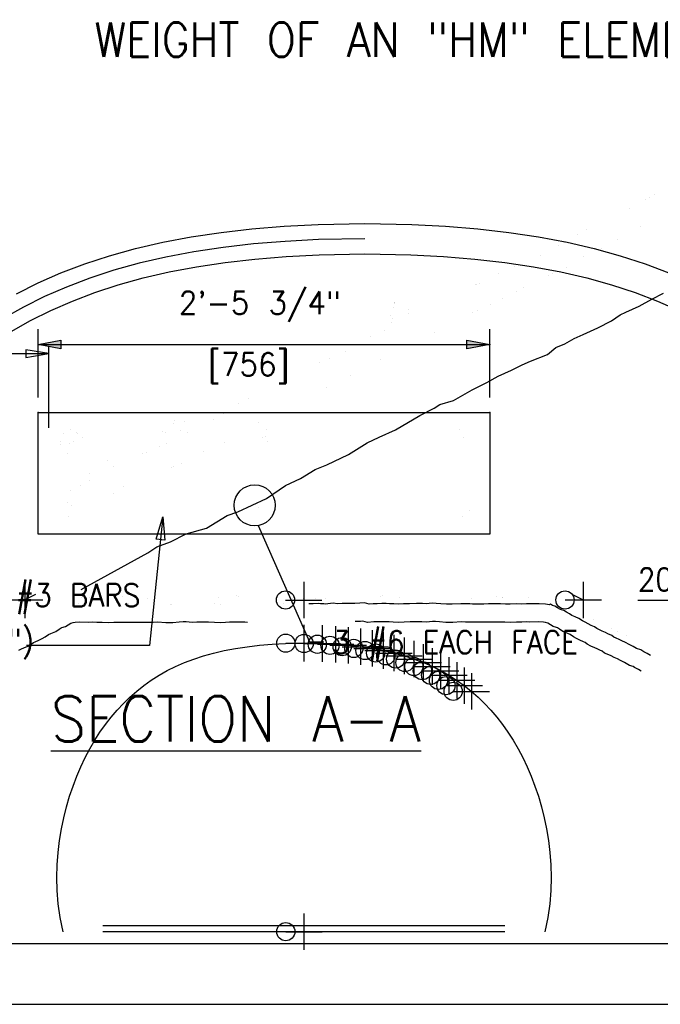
# Model space of a CAD drawing. Extents: x -21 to 2859, y -18 to 3983.
# Tile 38 of 47: x 177 to 213, y 163 to 217. Entities that reach past the tile are written whole.
import ezdxf
from ezdxf.enums import TextEntityAlignment as Align

# ---------------------------------------------------------------- set-up
doc = ezdxf.new("R2010")
doc.units = 0
doc.header["$LTSCALE"] = 25.4
doc.header["$MEASUREMENT"] = 0
doc.linetypes.add('HIDDEN2', pattern=[0.1875, 0.125, -0.0625])
for name, color, linetype in [('ARC-CENT', 1, 'CONTINUOUS'), ('ARC-CONST', 1, 'CONTINUOUS'), ('ARC-PTS', 1, 'CONTINUOUS'), ('ARC-SOIL', 1, 'CONTINUOUS'), ('BDR-TEXT', 1, 'CONTINUOUS'), ('BORDER', 1, 'CONTINUOUS'), ('COL_NUM', 7, 'CONTINUOUS'), ('FORM', 1, 'CONTINUOUS'), ('LABELS', 7, 'CONTINUOUS'), ('PAN_TS', 7, 'CONTINUOUS'), ('POINTS', 1, 'CONTINUOUS'), ('RS_LABELS', 7, 'CONTINUOUS'), ('TRASH', 1, 'CONTINUOUS')]:
    doc.layers.add(name, color=color, linetype=linetype)
doc.styles.add('TXT_SHX', font='txt.shx')

# ---------------------------------------------------------------- blocks, each defined once
blk = doc.blocks.new('SO3_B0')
at = {"layer": 'RS_LABELS', "linetype": 'CONTINUOUS'}
for points in [[(14.594, 32.437), (16.094, 32.719), (16.094, 32.156)], [(44.344, 32.437), (42.844, 32.156), (42.844, 32.719)]]:
    blk.add_hatch(color=7, dxfattribs=at).paths.add_polyline_path(points)
at = {"layer": 'BORDER', "color": 5, "linetype": 'CONTINUOUS'}
blk.add_lwpolyline([(44.344, 19.954), (14.594, 19.954), (14.594, 27.954), (44.344, 27.954)], close=True, dxfattribs=at)
at = {"layer": 'COL_NUM', "color": 7, "linetype": 'CONTINUOUS', "const_width": 0.00035}
for points in [[(15.902, 22.079), (15.902, 25.829, -0.414214), (16.902, 26.829), (42.219, 26.829, -0.414214), (43.219, 25.829), (43.219, 22.079, -0.414214), (42.219, 21.079), (16.902, 21.079, -0.414214)], [(16.574, 26.075, 1), (16.949, 26.075, 1)], [(29.356, 26.196, 1), (29.731, 26.196, 1)], [(42.414, 26.127, 1), (42.789, 26.127, 1)], [(16.418, 21.873, 1), (16.793, 21.873, 1)], [(29.126, 21.769, 1), (29.501, 21.769, 1)], [(42.183, 21.7, 1), (42.558, 21.7, 1)]]:
    blk.add_lwpolyline(points, format="xyb", close=True, dxfattribs=at)
for points in [[(19.621, 24.317), (17.27, 26.542, 0.406139), (16.224, 26.528), (16.26, 26.585, 0.425689), (16.281, 25.504), (18.661, 23.303)], [(32.725, 21.055), (29.1, 21.055, -0.414214), (28.725, 21.43), (28.725, 26.128, -0.414214), (29.475, 26.878, -0.414214), (30.225, 26.128), (30.225, 23.805)]]:
    blk.add_lwpolyline(points, format="xyb", dxfattribs=at)
at = {"layer": 'LABELS', "color": 253, "linetype": 'CONTINUOUS'}
for p, q in [((29.092, 20.512), (32.478, 12.856)), ((21.934, 12.62), (13.833, 12.62)), ((32.478, 12.856), (33.419, 12.856))]:
    blk.add_line(p, q, dxfattribs=at)
blk.add_circle((28.86, 21.844), 1.352, dxfattribs=at)
at = {"layer": 'PAN_TS', "color": 24, "linetype": 'CONTINUOUS'}
for p in [(14.594, 27.954), (44.344, 27.954)]:
    blk.add_point(p, dxfattribs=at)
at = {"layer": 'POINTS', "color": 7, "linetype": 'CONTINUOUS'}
blk.add_line((22.81, 21.079), (21.934, 12.62), dxfattribs=at)
at = {"layer": 'RS_LABELS', "color": 7, "linetype": 'CONTINUOUS'}
for p, q in [((14.594, 28.954), (14.594, 33.437)), ((44.344, 28.954), (44.344, 33.437)), ((14.594, 32.437), (44.344, 32.437))]:
    blk.add_line(p, q, dxfattribs=at)
for points in [[(14.594, 32.437), (16.094, 32.719), (16.094, 32.156)], [(44.344, 32.437), (42.844, 32.156), (42.844, 32.719)], [(22.81, 21.079), (22.937, 19.558), (22.378, 19.615)]]:
    blk.add_lwpolyline(points, close=True, dxfattribs=at)
at = {"layer": 'RS_LABELS', "color": 24, "linetype": 'CONTINUOUS'}
blk.add_point((44.344, 32.437), dxfattribs=at)
at = {"layer": 'POINTS', "color": 5, "linetype": 'CONTINUOUS', "style": 'TXT_SHX', "width": 0.9}
blk.add_text('WEIGHT OF AN "HM" ELEMENT=12,200# [5,500kg]', height=2.25, dxfattribs=at).set_placement((18.313, 51.383))
at = {"layer": 'POINTS', "color": 253, "linetype": 'CONTINUOUS', "style": 'TXT_SHX', "width": 0.9}
for s, p in [('TIES - #3 BARS', (21.322, 15.173)), ('(TYPE "E")', (14.32, 12.212))]:
    blk.add_text(s, height=1.5, dxfattribs=at).set_placement(p, align=Align.RIGHT)
blk.add_text('3 #6 EACH FACE', height=1.5, dxfattribs=at).set_placement((33.995, 12.077))
at = {"layer": 'POINTS', "color": 1, "linetype": 'CONTINUOUS', "style": 'TXT_SHX', "width": 0.9}
blk.add_text('%%uSECTION A-A', height=3, dxfattribs=at).set_placement((15.429, 6.283))
at = {"layer": 'RS_LABELS', "color": 5, "linetype": 'CONTINUOUS', "style": 'TXT_SHX', "width": 0.95}
for s, p in [('2\'-5 3/4" ', (29.831, 34.437)), ('[756]', (28.467, 30.376))]:
    blk.add_text(s, height=1.5, dxfattribs=at).set_placement(p, align=Align.CENTER)
blk = doc.blocks.new('SO3_B1')
at = {"layer": 'RS_LABELS', "linetype": 'CONTINUOUS'}
for points in [[(14.594, 32.437), (16.094, 32.719), (16.094, 32.156)], [(44.344, 32.437), (42.844, 32.156), (42.844, 32.719)]]:
    blk.add_hatch(color=7, dxfattribs=at).paths.add_polyline_path(points)
at = {"layer": 'BORDER', "color": 5, "linetype": 'CONTINUOUS'}
blk.add_lwpolyline([(44.344, 19.954), (14.594, 19.954), (14.594, 27.954), (44.344, 27.954)], close=True, dxfattribs=at)
at = {"layer": 'COL_NUM', "color": 7, "linetype": 'CONTINUOUS', "const_width": 0.00035}
for points in [[(15.902, 22.079), (15.902, 25.829, -0.414214), (16.902, 26.829), (42.219, 26.829, -0.414214), (43.219, 25.829), (43.219, 22.079, -0.414214), (42.219, 21.079), (16.902, 21.079, -0.414214)], [(16.574, 26.075, 1), (16.949, 26.075, 1)], [(29.356, 26.196, 1), (29.731, 26.196, 1)], [(42.414, 26.127, 1), (42.789, 26.127, 1)], [(16.418, 21.873, 1), (16.793, 21.873, 1)], [(29.126, 21.769, 1), (29.501, 21.769, 1)], [(42.183, 21.7, 1), (42.558, 21.7, 1)]]:
    blk.add_lwpolyline(points, format="xyb", close=True, dxfattribs=at)
for points in [[(19.621, 24.317), (17.27, 26.542, 0.406139), (16.224, 26.528), (16.26, 26.585, 0.425689), (16.281, 25.504), (18.661, 23.303)], [(32.725, 21.055), (29.1, 21.055, -0.414214), (28.725, 21.43), (28.725, 26.128, -0.414214), (29.475, 26.878, -0.414214), (30.225, 26.128), (30.225, 23.805)]]:
    blk.add_lwpolyline(points, format="xyb", dxfattribs=at)
at = {"layer": 'LABELS', "color": 253, "linetype": 'CONTINUOUS'}
for p, q in [((29.092, 20.512), (32.478, 12.856)), ((21.934, 12.62), (13.833, 12.62)), ((32.478, 12.856), (33.419, 12.856))]:
    blk.add_line(p, q, dxfattribs=at)
blk.add_circle((28.86, 21.844), 1.352, dxfattribs=at)
at = {"layer": 'PAN_TS', "color": 24, "linetype": 'CONTINUOUS'}
for p in [(14.594, 27.954), (44.344, 27.954)]:
    blk.add_point(p, dxfattribs=at)
at = {"layer": 'POINTS', "color": 7, "linetype": 'CONTINUOUS'}
blk.add_line((22.81, 21.079), (21.934, 12.62), dxfattribs=at)
at = {"layer": 'RS_LABELS', "color": 7, "linetype": 'CONTINUOUS'}
for p, q in [((14.594, 28.954), (14.594, 33.437)), ((44.344, 28.954), (44.344, 33.437)), ((14.594, 32.437), (44.344, 32.437))]:
    blk.add_line(p, q, dxfattribs=at)
for points in [[(14.594, 32.437), (16.094, 32.719), (16.094, 32.156)], [(44.344, 32.437), (42.844, 32.156), (42.844, 32.719)], [(22.81, 21.079), (22.937, 19.558), (22.378, 19.615)]]:
    blk.add_lwpolyline(points, close=True, dxfattribs=at)
at = {"layer": 'RS_LABELS', "color": 24, "linetype": 'CONTINUOUS'}
blk.add_point((44.344, 32.437), dxfattribs=at)
at = {"layer": 'POINTS', "color": 5, "linetype": 'CONTINUOUS', "style": 'TXT_SHX', "width": 0.9}
blk.add_text('WEIGHT OF AN "HM" ELEMENT=12,200# [5,500kg]', height=2.25, dxfattribs=at).set_placement((18.313, 51.383))
at = {"layer": 'POINTS', "color": 253, "linetype": 'CONTINUOUS', "style": 'TXT_SHX', "width": 0.9}
for s, p in [('TIES - #3 BARS', (21.322, 15.173)), ('(TYPE "E")', (14.32, 12.212))]:
    blk.add_text(s, height=1.5, dxfattribs=at).set_placement(p, align=Align.RIGHT)
blk.add_text('3 #6 EACH FACE', height=1.5, dxfattribs=at).set_placement((33.995, 12.077))
at = {"layer": 'POINTS', "color": 1, "linetype": 'CONTINUOUS', "style": 'TXT_SHX', "width": 0.9}
blk.add_text('%%uSECTION A-A', height=3, dxfattribs=at).set_placement((15.429, 6.283))
at = {"layer": 'RS_LABELS', "color": 5, "linetype": 'CONTINUOUS', "style": 'TXT_SHX', "width": 0.95}
for s, p in [('2\'-5 3/4" ', (29.831, 34.437)), ('[756]', (28.467, 30.376))]:
    blk.add_text(s, height=1.5, dxfattribs=at).set_placement(p, align=Align.CENTER)

msp = doc.modelspace()

# ---------------------------------------------------------------- linework, layer by layer
at = {"layer": 'ARC-CENT', "color": 7, "linetype": 'CONTINUOUS'}
msp.add_lwpolyline([(179.833, 167.075), (179.67, 167.847), (179.564, 168.6), (179.505, 169.334), (179.489, 170.049), (179.508, 170.744), (179.559, 171.42), (179.638, 172.076), (179.743, 172.713), (179.872, 173.331), (180.022, 173.93), (180.192, 174.509), (180.381, 175.069), (180.588, 175.61), (180.811, 176.131), (181.051, 176.633), (181.306, 177.116), (181.576, 177.579), (181.861, 178.024), (182.161, 178.448), (182.475, 178.854), (182.804, 179.24), (183.148, 179.607), (183.507, 179.955), (183.882, 180.283), (184.272, 180.592), (184.68, 180.881), (185.106, 181.152), (185.55, 181.403), (186.014, 181.635), (186.5, 181.847), (187.008, 182.04), (187.541, 182.214), (188.099, 182.368), (188.685, 182.504), (189.298, 182.619), (189.94, 182.716), (190.611, 182.793), (191.31, 182.851), (192.043, 182.89), (193.063, 182.909), (194.082, 182.89), (194.815, 182.851), (195.514, 182.793), (196.185, 182.716), (196.827, 182.619), (197.441, 182.504), (198.026, 182.368), (198.584, 182.214), (199.117, 182.04), (199.625, 181.847), (200.111, 181.635), (200.575, 181.403), (201.02, 181.152), (201.445, 180.881), (201.853, 180.592), (202.244, 180.283), (202.618, 179.955), (202.977, 179.607), (203.321, 179.24), (203.65, 178.854), (203.964, 178.448), (204.264, 178.024), (204.549, 177.579), (204.819, 177.116), (205.074, 176.633), (205.314, 176.131), (205.537, 175.61), (205.744, 175.069), (205.933, 174.509), (206.103, 173.93), (206.254, 173.331), (206.382, 172.713), (206.487, 172.076), (206.567, 171.42), (206.618, 170.744), (206.637, 170.049), (206.62, 169.334), (206.562, 168.6), (206.456, 167.847), (206.293, 167.075)], dxfattribs=at)
msp.add_lwpolyline([(179.833, 167.075), (179.67, 167.847), (179.564, 168.6), (179.505, 169.334), (179.489, 170.049), (179.508, 170.744), (179.559, 171.42), (179.638, 172.076), (179.743, 172.713), (179.872, 173.331), (180.022, 173.93), (180.192, 174.509), (180.381, 175.069), (180.588, 175.61), (180.811, 176.131), (181.051, 176.633), (181.306, 177.116), (181.576, 177.579), (181.861, 178.024), (182.161, 178.448), (182.475, 178.854), (182.804, 179.24), (183.148, 179.607), (183.507, 179.955), (183.882, 180.283), (184.272, 180.592), (184.68, 180.881), (185.106, 181.152), (185.55, 181.403), (186.014, 181.635), (186.5, 181.847), (187.008, 182.04), (187.541, 182.214), (188.099, 182.368), (188.685, 182.504), (189.298, 182.619), (189.94, 182.716), (190.611, 182.793), (191.31, 182.851), (192.043, 182.89), (193.063, 182.909), (194.082, 182.89), (194.815, 182.851), (195.514, 182.793), (196.185, 182.716), (196.827, 182.619), (197.441, 182.504), (198.026, 182.368), (198.584, 182.214), (199.117, 182.04), (199.625, 181.847), (200.111, 181.635), (200.575, 181.403), (201.02, 181.152), (201.445, 180.881), (201.853, 180.592), (202.244, 180.283), (202.618, 179.955), (202.977, 179.607), (203.321, 179.24), (203.65, 178.854), (203.964, 178.448), (204.264, 178.024), (204.549, 177.579), (204.819, 177.116), (205.074, 176.633), (205.314, 176.131), (205.537, 175.61), (205.744, 175.069), (205.933, 174.509), (206.103, 173.93), (206.254, 173.331), (206.382, 172.713), (206.487, 172.076), (206.567, 171.42), (206.618, 170.744), (206.637, 170.049), (206.62, 169.334), (206.562, 168.6), (206.456, 167.847), (206.293, 167.075)], dxfattribs=at)
at = {"layer": 'ARC-CONST', "color": 7, "linetype": 'CONTINUOUS'}
for p, q in [((177.729, 186.283), (177.729, 184.283)), ((177.729, 186.283), (177.729, 184.283)), ((208.396, 186.283), (208.396, 184.283)), ((208.396, 186.283), (208.396, 184.283)), ((178.313, 185.575), (177.729, 185.283)), ((178.313, 185.575), (177.729, 185.283)), ((207.813, 185.575), (208.396, 185.283)), ((207.813, 185.575), (208.396, 185.283)), ((176.729, 185.283), (178.729, 185.283)), ((176.729, 185.283), (178.729, 185.283)), ((207.396, 185.283), (209.396, 185.283)), ((207.396, 185.283), (209.396, 185.283)), ((193.063, 168.075), (193.063, 166.075)), ((193.063, 168.075), (193.063, 166.075)), ((192.063, 167.075), (194.063, 167.075)), ((192.063, 167.075), (194.063, 167.075))]:
    msp.add_line(p, q, dxfattribs=at)
for centre in [(207.396, 185.283), (207.396, 185.283), (192.063, 167.075), (192.063, 167.075)]:
    msp.add_circle(centre, 0.5, dxfattribs=at)
at = {"layer": 'ARC-PTS', "color": 5, "linetype": 'CONTINUOUS'}
for p, q in [((193.063, 183.909), (193.063, 181.909)), ((193.063, 183.909), (193.063, 181.909)), ((194.068, 183.89), (194.068, 181.89)), ((194.068, 183.89), (194.068, 181.89)), ((194.796, 183.852), (194.796, 181.852)), ((194.796, 183.852), (194.796, 181.852)), ((195.491, 183.794), (195.491, 181.794)), ((195.491, 183.794), (195.491, 181.794)), ((196.158, 183.718), (196.158, 181.718)), ((196.158, 183.718), (196.158, 181.718)), ((196.798, 183.622), (196.798, 181.622)), ((196.798, 183.622), (196.798, 181.622)), ((197.411, 183.506), (197.411, 181.506)), ((197.411, 183.506), (197.411, 181.506)), ((197.997, 183.371), (197.997, 181.371)), ((197.997, 183.371), (197.997, 181.371)), ((198.558, 183.216), (198.558, 181.216)), ((198.558, 183.216), (198.558, 181.216)), ((192.063, 182.909), (194.063, 182.909)), ((192.063, 182.909), (194.063, 182.909)), ((193.068, 182.89), (195.068, 182.89)), ((193.068, 182.89), (195.068, 182.89)), ((193.796, 182.852), (195.796, 182.852)), ((193.796, 182.852), (195.796, 182.852)), ((194.491, 182.794), (196.491, 182.794)), ((194.491, 182.794), (196.491, 182.794)), ((195.158, 182.718), (197.158, 182.718)), ((195.158, 182.718), (197.158, 182.718)), ((199.093, 183.042), (199.093, 181.042)), ((199.093, 183.042), (199.093, 181.042)), ((199.606, 182.848), (199.606, 180.848)), ((199.606, 182.848), (199.606, 180.848)), ((195.798, 182.622), (197.798, 182.622)), ((195.798, 182.622), (197.798, 182.622)), ((196.411, 182.506), (198.411, 182.506)), ((196.411, 182.506), (198.411, 182.506)), ((196.997, 182.371), (198.997, 182.371)), ((196.997, 182.371), (198.997, 182.371)), ((197.558, 182.216), (199.558, 182.216)), ((197.558, 182.216), (199.558, 182.216)), ((200.096, 182.633), (200.096, 180.633)), ((200.096, 182.633), (200.096, 180.633)), ((200.566, 182.4), (200.566, 180.4)), ((200.566, 182.4), (200.566, 180.4)), ((201.016, 182.146), (201.016, 180.146)), ((201.016, 182.146), (201.016, 180.146)), ((198.093, 182.042), (200.093, 182.042)), ((198.093, 182.042), (200.093, 182.042)), ((198.606, 181.848), (200.606, 181.848)), ((198.606, 181.848), (200.606, 181.848)), ((199.096, 181.633), (201.096, 181.633)), ((199.096, 181.633), (201.096, 181.633)), ((201.447, 181.872), (201.447, 179.872)), ((201.447, 181.872), (201.447, 179.872)), ((201.861, 181.579), (201.861, 179.579)), ((201.861, 181.579), (201.861, 179.579)), ((199.566, 181.4), (201.566, 181.4)), ((199.566, 181.4), (201.566, 181.4)), ((200.016, 181.146), (202.016, 181.146)), ((200.016, 181.146), (202.016, 181.146)), ((202.257, 181.267), (202.257, 179.267)), ((202.257, 181.267), (202.257, 179.267)), ((200.447, 180.872), (202.447, 180.872)), ((200.447, 180.872), (202.447, 180.872)), ((200.861, 180.579), (202.861, 180.579)), ((200.861, 180.579), (202.861, 180.579)), ((201.257, 180.267), (203.257, 180.267)), ((201.257, 180.267), (203.257, 180.267)), ((193.063, 168.075), (193.063, 166.075)), ((193.063, 168.075), (193.063, 166.075)), ((192.063, 167.075), (194.063, 167.075)), ((192.063, 167.075), (194.063, 167.075))]:
    msp.add_line(p, q, dxfattribs=at)
at = {"layer": 'ARC-PTS', "color": 7, "linetype": 'CONTINUOUS'}
msp.add_lwpolyline([(193.063, 182.909), (194.082, 182.89), (194.815, 182.851), (195.514, 182.793), (196.185, 182.716), (196.827, 182.619), (197.441, 182.504), (198.026, 182.368), (198.584, 182.214), (199.117, 182.04), (199.625, 181.847), (200.111, 181.635), (200.575, 181.403), (201.02, 181.152), (201.445, 180.881), (201.853, 180.592), (202.244, 180.283), (202.618, 179.955), (202.977, 179.607), (203.321, 179.24), (203.65, 178.854), (203.964, 178.448), (204.264, 178.024), (204.549, 177.579), (204.819, 177.116), (205.074, 176.633), (205.314, 176.131), (205.537, 175.61), (205.744, 175.069), (205.933, 174.509), (206.103, 173.93), (206.254, 173.331), (206.382, 172.713), (206.487, 172.076), (206.567, 171.42), (206.618, 170.744), (206.637, 170.049), (206.62, 169.334), (206.562, 168.6), (206.456, 167.847), (206.293, 167.075)], dxfattribs=at)
msp.add_lwpolyline([(193.063, 182.909), (194.082, 182.89), (194.815, 182.851), (195.514, 182.793), (196.185, 182.716), (196.827, 182.619), (197.441, 182.504), (198.026, 182.368), (198.584, 182.214), (199.117, 182.04), (199.625, 181.847), (200.111, 181.635), (200.575, 181.403), (201.02, 181.152), (201.445, 180.881), (201.853, 180.592), (202.244, 180.283), (202.618, 179.955), (202.977, 179.607), (203.321, 179.24), (203.65, 178.854), (203.964, 178.448), (204.264, 178.024), (204.549, 177.579), (204.819, 177.116), (205.074, 176.633), (205.314, 176.131), (205.537, 175.61), (205.744, 175.069), (205.933, 174.509), (206.103, 173.93), (206.254, 173.331), (206.382, 172.713), (206.487, 172.076), (206.567, 171.42), (206.618, 170.744), (206.637, 170.049), (206.62, 169.334), (206.562, 168.6), (206.456, 167.847), (206.293, 167.075)], dxfattribs=at)
at = {"layer": 'ARC-PTS', "color": 5, "linetype": 'CONTINUOUS'}
for centre in [(192.063, 182.909), (192.063, 182.909), (193.068, 182.89), (193.068, 182.89), (193.796, 182.852), (193.796, 182.852), (194.491, 182.794), (194.491, 182.794), (195.158, 182.718), (195.158, 182.718), (195.798, 182.622), (195.798, 182.622), (196.411, 182.506), (196.411, 182.506), (196.997, 182.371), (196.997, 182.371), (197.558, 182.216), (197.558, 182.216), (198.093, 182.042), (198.093, 182.042), (198.606, 181.848), (198.606, 181.848), (199.096, 181.633), (199.096, 181.633), (199.566, 181.4), (199.566, 181.4), (200.016, 181.146), (200.016, 181.146), (200.447, 180.872), (200.447, 180.872), (200.861, 180.579), (200.861, 180.579), (201.257, 180.267), (201.257, 180.267), (192.063, 167.075), (192.063, 167.075)]:
    msp.add_circle(centre, 0.5, dxfattribs=at)
at = {"layer": 'ARC-SOIL', "color": 234, "linetype": 'CONTINUOUS', "const_width": 0.00025}
for points in [[(177.356, 183.977), (177.591, 184.115), (177.743, 184.205), (177.977, 184.316), (178.214, 184.436), (178.428, 184.536), (178.604, 184.642), (178.781, 184.726), (178.927, 184.804), (179.031, 184.852), (179.161, 184.912), (179.241, 184.952), (179.021, 185.065), (179.177, 184.997), (179.119, 185.215), (179.241, 184.936), (179.319, 185.189), (179.279, 184.942), (179.415, 185.095), (179.349, 184.983), (179.474, 185.037), (179.538, 185.077), (179.59, 185.095), (179.69, 185.147), (179.776, 185.207), (179.892, 185.249), (179.972, 185.319), (180.112, 185.373), (180.181, 185.389), (180.349, 185.391), (180.573, 185.397), (180.785, 185.407), (180.926, 185.393), (181.046, 185.403), (181.156, 185.409), (181.296, 185.399), (181.51, 185.397), (181.633, 185.409), (181.729, 185.419), (181.857, 185.437), (181.981, 185.433), (182.127, 185.427), (182.32, 185.431), (182.47, 185.445), (182.62, 185.437), (182.792, 185.435), (182.902, 185.417), (183.043, 185.409), (183.133, 185.401), (183.135, 185.405), (183.085, 185.519), (183.183, 185.403), (183.229, 185.561), (183.227, 185.433), (183.329, 185.509), (183.265, 185.417), (183.329, 185.423), (183.483, 185.401), (183.571, 185.373), (183.736, 185.375), (183.832, 185.369), (183.986, 185.371), (184.14, 185.369), (184.565, 185.335), (184.853, 185.355), (185.064, 185.361), (185.292, 185.355), (185.442, 185.373), (185.59, 185.367), (185.765, 185.377), (185.949, 185.377), (186.141, 185.373), (186.402, 185.385), (186.672, 185.361), (186.848, 185.365), (187.091, 185.387), (187.311, 185.385), (187.487, 185.387), (187.657, 185.395), (187.85, 185.411), (188.04, 185.413), (188.174, 185.437), (188.294, 185.421), (188.448, 185.445), (188.569, 185.419), (188.721, 185.425), (188.877, 185.423), (189.033, 185.413), (189.145, 185.425), (189.276, 185.439), (189.41, 185.449), (189.402, 185.451), (189.284, 185.593), (189.38, 185.465), (189.4, 185.559), (189.42, 185.451), (189.472, 185.493), (189.422, 185.467), (189.42, 185.469), (189.582, 185.425), (189.782, 185.403), (190.035, 185.405), (190.051, 185.391), (190.289, 185.423), (190.558, 185.371), (190.896, 185.375), (191.218, 185.349), (191.419, 185.353), (191.557, 185.367), (191.861, 185.383), (192.086, 185.367), (192.172, 185.385), (192.416, 185.381), (192.639, 185.379), (192.941, 185.367), (193.141, 185.355), (193.315, 185.351), (193.45, 185.379)], [(177.356, 183.977), (177.591, 184.115), (177.743, 184.205), (177.977, 184.316), (178.214, 184.436), (178.428, 184.536), (178.604, 184.642), (178.781, 184.726), (178.927, 184.804), (179.031, 184.852), (179.161, 184.912), (179.241, 184.952), (179.021, 185.065), (179.177, 184.997), (179.119, 185.215), (179.241, 184.936), (179.319, 185.189), (179.279, 184.942), (179.415, 185.095), (179.349, 184.983), (179.474, 185.037), (179.538, 185.077), (179.59, 185.095), (179.69, 185.147), (179.776, 185.207), (179.892, 185.249), (179.972, 185.319), (180.112, 185.373), (180.181, 185.389), (180.349, 185.391), (180.573, 185.397), (180.785, 185.407), (180.926, 185.393), (181.046, 185.403), (181.156, 185.409), (181.296, 185.399), (181.51, 185.397), (181.633, 185.409), (181.729, 185.419), (181.857, 185.437), (181.981, 185.433), (182.127, 185.427), (182.32, 185.431), (182.47, 185.445), (182.62, 185.437), (182.792, 185.435), (182.902, 185.417), (183.043, 185.409), (183.133, 185.401), (183.135, 185.405), (183.085, 185.519), (183.183, 185.403), (183.229, 185.561), (183.227, 185.433), (183.329, 185.509), (183.265, 185.417), (183.329, 185.423), (183.483, 185.401), (183.571, 185.373), (183.736, 185.375), (183.832, 185.369), (183.986, 185.371), (184.14, 185.369), (184.565, 185.335), (184.853, 185.355), (185.064, 185.361), (185.292, 185.355), (185.442, 185.373), (185.59, 185.367), (185.765, 185.377), (185.949, 185.377), (186.141, 185.373), (186.402, 185.385), (186.672, 185.361), (186.848, 185.365), (187.091, 185.387), (187.311, 185.385), (187.487, 185.387), (187.657, 185.395), (187.85, 185.411), (188.04, 185.413), (188.174, 185.437), (188.294, 185.421), (188.448, 185.445), (188.569, 185.419), (188.721, 185.425), (188.877, 185.423), (189.033, 185.413), (189.145, 185.425), (189.276, 185.439), (189.41, 185.449), (189.402, 185.451), (189.284, 185.593), (189.38, 185.465), (189.4, 185.559), (189.42, 185.451), (189.472, 185.493), (189.422, 185.467), (189.42, 185.469), (189.582, 185.425), (189.782, 185.403), (190.035, 185.405), (190.051, 185.391), (190.289, 185.423), (190.558, 185.371), (190.896, 185.375), (191.218, 185.349), (191.419, 185.353), (191.557, 185.367), (191.861, 185.383), (192.086, 185.367), (192.172, 185.385), (192.416, 185.381), (192.639, 185.379), (192.941, 185.367), (193.141, 185.355), (193.315, 185.351), (193.45, 185.379)], [(212.125, 182.635), (211.92, 182.723), (211.786, 182.817), (211.976, 182.849), (211.81, 182.843), (211.912, 183.004), (211.802, 182.883), (211.8, 183.152), (211.846, 182.853), (211.658, 183.132), (211.754, 182.888), (211.484, 183.12), (211.714, 182.807), (211.502, 182.894), (211.281, 183.046), (211.039, 183.176), (210.819, 183.316), (210.582, 183.396), (210.362, 183.502), (210.094, 183.631), (209.907, 183.707), (209.877, 183.685), (209.675, 183.809), (209.357, 183.977), (209.122, 184.115), (208.97, 184.205), (208.736, 184.316), (208.499, 184.436), (208.285, 184.536), (208.109, 184.642), (207.931, 184.726), (207.786, 184.804), (207.682, 184.852), (207.552, 184.912), (207.472, 184.952), (207.692, 185.065), (207.536, 184.997), (207.594, 185.215), (207.472, 184.936), (207.394, 185.189), (207.434, 184.942), (207.298, 185.095), (207.364, 184.983), (207.238, 185.037), (207.174, 185.077), (207.123, 185.095), (207.023, 185.147), (206.937, 185.207), (206.821, 185.249), (206.741, 185.319), (206.601, 185.373), (206.531, 185.389), (206.364, 185.391), (206.14, 185.397), (205.928, 185.407), (205.786, 185.393), (205.667, 185.403), (205.557, 185.409), (205.417, 185.399), (205.203, 185.397), (205.08, 185.409), (204.984, 185.419), (204.856, 185.437), (204.732, 185.433), (204.586, 185.427), (204.393, 185.431), (204.243, 185.445), (204.093, 185.437), (203.921, 185.435), (203.811, 185.417), (203.67, 185.409), (203.58, 185.401), (203.578, 185.405), (203.628, 185.519), (203.53, 185.403), (203.484, 185.561), (203.486, 185.433), (203.384, 185.509), (203.448, 185.417), (203.384, 185.423), (203.23, 185.401), (203.142, 185.373), (202.977, 185.375), (202.881, 185.369), (202.727, 185.371), (202.573, 185.369), (202.148, 185.335), (201.86, 185.355), (201.648, 185.361), (201.421, 185.355), (201.271, 185.373), (201.123, 185.367), (200.947, 185.377), (200.764, 185.377), (200.572, 185.373), (200.31, 185.385), (200.041, 185.361), (199.865, 185.365), (199.621, 185.387), (199.402, 185.385), (199.226, 185.387), (199.056, 185.395), (198.862, 185.411), (198.673, 185.413), (198.539, 185.437), (198.419, 185.421), (198.265, 185.445), (198.144, 185.419), (197.992, 185.425), (197.836, 185.423), (197.68, 185.413), (197.568, 185.425), (197.437, 185.439), (197.303, 185.449), (197.311, 185.451), (197.429, 185.593), (197.333, 185.465), (197.313, 185.559), (197.293, 185.451), (197.241, 185.493), (197.291, 185.467), (197.293, 185.469), (197.131, 185.425), (196.931, 185.403), (196.678, 185.405), (196.662, 185.391), (196.424, 185.423), (196.154, 185.371), (195.817, 185.375), (195.495, 185.349), (195.294, 185.353), (195.156, 185.367), (194.852, 185.383), (194.627, 185.367), (194.541, 185.385), (194.297, 185.381), (194.073, 185.379), (193.772, 185.367), (193.572, 185.355), (193.398, 185.351), (193.263, 185.379)], [(212.125, 182.635), (211.92, 182.723), (211.786, 182.817), (211.976, 182.849), (211.81, 182.843), (211.912, 183.004), (211.802, 182.883), (211.8, 183.152), (211.846, 182.853), (211.658, 183.132), (211.754, 182.888), (211.484, 183.12), (211.714, 182.807), (211.502, 182.894), (211.281, 183.046), (211.039, 183.176), (210.819, 183.316), (210.582, 183.396), (210.362, 183.502), (210.094, 183.631), (209.907, 183.707), (209.877, 183.685), (209.675, 183.809), (209.357, 183.977), (209.122, 184.115), (208.97, 184.205), (208.736, 184.316), (208.499, 184.436), (208.285, 184.536), (208.109, 184.642), (207.931, 184.726), (207.786, 184.804), (207.682, 184.852), (207.552, 184.912), (207.472, 184.952), (207.692, 185.065), (207.536, 184.997), (207.594, 185.215), (207.472, 184.936), (207.394, 185.189), (207.434, 184.942), (207.298, 185.095), (207.364, 184.983), (207.238, 185.037), (207.174, 185.077), (207.123, 185.095), (207.023, 185.147), (206.937, 185.207), (206.821, 185.249), (206.741, 185.319), (206.601, 185.373), (206.531, 185.389), (206.364, 185.391), (206.14, 185.397), (205.928, 185.407), (205.786, 185.393), (205.667, 185.403), (205.557, 185.409), (205.417, 185.399), (205.203, 185.397), (205.08, 185.409), (204.984, 185.419), (204.856, 185.437), (204.732, 185.433), (204.586, 185.427), (204.393, 185.431), (204.243, 185.445), (204.093, 185.437), (203.921, 185.435), (203.811, 185.417), (203.67, 185.409), (203.58, 185.401), (203.578, 185.405), (203.628, 185.519), (203.53, 185.403), (203.484, 185.561), (203.486, 185.433), (203.384, 185.509), (203.448, 185.417), (203.384, 185.423), (203.23, 185.401), (203.142, 185.373), (202.977, 185.375), (202.881, 185.369), (202.727, 185.371), (202.573, 185.369), (202.148, 185.335), (201.86, 185.355), (201.648, 185.361), (201.421, 185.355), (201.271, 185.373), (201.123, 185.367), (200.947, 185.377), (200.764, 185.377), (200.572, 185.373), (200.31, 185.385), (200.041, 185.361), (199.865, 185.365), (199.621, 185.387), (199.402, 185.385), (199.226, 185.387), (199.056, 185.395), (198.862, 185.411), (198.673, 185.413), (198.539, 185.437), (198.419, 185.421), (198.265, 185.445), (198.144, 185.419), (197.992, 185.425), (197.836, 185.423), (197.68, 185.413), (197.568, 185.425), (197.437, 185.439), (197.303, 185.449), (197.311, 185.451), (197.429, 185.593), (197.333, 185.465), (197.313, 185.559), (197.293, 185.451), (197.241, 185.493), (197.291, 185.467), (197.293, 185.469), (197.131, 185.425), (196.931, 185.403), (196.678, 185.405), (196.662, 185.391), (196.424, 185.423), (196.154, 185.371), (195.817, 185.375), (195.495, 185.349), (195.294, 185.353), (195.156, 185.367), (194.852, 185.383), (194.627, 185.367), (194.541, 185.385), (194.297, 185.381), (194.073, 185.379), (193.772, 185.367), (193.572, 185.355), (193.398, 185.351), (193.263, 185.379)], [(177.27, 183.57), (177.461, 183.653), (177.569, 183.709), (177.707, 183.807), (177.879, 183.889), (178.047, 183.965), (178.216, 184.059), (178.358, 184.129), (178.558, 184.259), (178.762, 184.35), (178.945, 184.432), (179.077, 184.52), (179.227, 184.616), (179.391, 184.704), (179.562, 184.756), (179.728, 184.854), (179.868, 184.948), (180.012, 184.979), (180.122, 185.047), (180.173, 185.019), (180.383, 185.049), (180.733, 185.075), (181.226, 185.065), (181.43, 185.077), (181.697, 185.059), (181.995, 185.069), (182.33, 185.043), (182.578, 185.059), (182.86, 185.069), (183.157, 185.071), (183.523, 185.069), (183.768, 185.057), (183.87, 185.057), (184.07, 185.057), (184.389, 185.055), (184.535, 185.071), (184.781, 185.071), (185.038, 185.075), (185.506, 185.053), (185.831, 185.051), (186.133, 185.075), (186.382, 185.091), (186.608, 185.101), (186.944, 185.071), (187.143, 185.079), (187.475, 185.087), (187.85, 185.073), (188.188, 185.069), (188.468, 185.051), (188.709, 185.071), (188.953, 185.073), (189.139, 185.079), (189.368, 185.081), (189.628, 185.077), (189.855, 185.073), (190.075, 185.057), (190.331, 185.119), (190.588, 185.103), (190.86, 185.097), (191.154, 185.079), (191.363, 185.081), (191.561, 185.083), (191.819, 185.073), (192.042, 185.101), (192.186, 185.091), (192.336, 185.073), (192.464, 185.057), (192.568, 185.067), (192.735, 185.067), (192.879, 185.083), (193.137, 185.071), (193.291, 185.071), (193.378, 185.061)], [(177.27, 183.57), (177.461, 183.653), (177.569, 183.709), (177.707, 183.807), (177.879, 183.889), (178.047, 183.965), (178.216, 184.059), (178.358, 184.129), (178.558, 184.259), (178.762, 184.35), (178.945, 184.432), (179.077, 184.52), (179.227, 184.616), (179.391, 184.704), (179.562, 184.756), (179.728, 184.854), (179.868, 184.948), (180.012, 184.979), (180.122, 185.047), (180.173, 185.019), (180.383, 185.049), (180.733, 185.075), (181.226, 185.065), (181.43, 185.077), (181.697, 185.059), (181.995, 185.069), (182.33, 185.043), (182.578, 185.059), (182.86, 185.069), (183.157, 185.071), (183.523, 185.069), (183.768, 185.057), (183.87, 185.057), (184.07, 185.057), (184.389, 185.055), (184.535, 185.071), (184.781, 185.071), (185.038, 185.075), (185.506, 185.053), (185.831, 185.051), (186.133, 185.075), (186.382, 185.091), (186.608, 185.101), (186.944, 185.071), (187.143, 185.079), (187.475, 185.087), (187.85, 185.073), (188.188, 185.069), (188.468, 185.051), (188.709, 185.071), (188.953, 185.073), (189.139, 185.079), (189.368, 185.081), (189.628, 185.077), (189.855, 185.073), (190.075, 185.057), (190.331, 185.119), (190.588, 185.103), (190.86, 185.097), (191.154, 185.079), (191.363, 185.081), (191.561, 185.083), (191.819, 185.073), (192.042, 185.101), (192.186, 185.091), (192.336, 185.073), (192.464, 185.057), (192.568, 185.067), (192.735, 185.067), (192.879, 185.083), (193.137, 185.071), (193.291, 185.071), (193.378, 185.061)]]:
    msp.add_lwpolyline(points, dxfattribs=at)
at = {"layer": 'ARC-SOIL', "color": 234, "linetype": 'CONTINUOUS'}
for points in [[(212.087, 182.241), (211.906, 182.349), (211.72, 182.443), (211.554, 182.551), (211.33, 182.615), (211.141, 182.725), (210.915, 182.839), (210.725, 182.942), (210.516, 183.034), (210.364, 183.112), (210.198, 183.186), (210.072, 183.236), (209.958, 183.33), (209.745, 183.42), (209.619, 183.49), (209.443, 183.57), (209.251, 183.653), (209.144, 183.709), (209.006, 183.807), (208.834, 183.889), (208.666, 183.965), (208.497, 184.059), (208.355, 184.129), (208.155, 184.259), (207.951, 184.35), (207.768, 184.432), (207.636, 184.52), (207.486, 184.616), (207.322, 184.704), (207.151, 184.756), (206.985, 184.854), (206.845, 184.948), (206.701, 184.979), (206.591, 185.047), (206.539, 185.019), (206.33, 185.049), (205.98, 185.075), (205.487, 185.065), (205.283, 185.077), (205.016, 185.059), (204.718, 185.069), (204.383, 185.043), (204.135, 185.059), (203.853, 185.069), (203.556, 185.071), (203.19, 185.069), (202.945, 185.057), (202.843, 185.057), (202.643, 185.057), (202.323, 185.055), (202.178, 185.071), (201.932, 185.071), (201.674, 185.075), (201.207, 185.053), (200.882, 185.051), (200.58, 185.075), (200.33, 185.091), (200.105, 185.101), (199.769, 185.071), (199.569, 185.079), (199.238, 185.087), (198.862, 185.073), (198.525, 185.069), (198.245, 185.051), (198.004, 185.071), (197.76, 185.073), (197.574, 185.079), (197.345, 185.081), (197.085, 185.077), (196.857, 185.073), (196.638, 185.057), (196.382, 185.119), (196.124, 185.103), (195.853, 185.097), (195.559, 185.079), (195.35, 185.081), (195.152, 185.083), (194.894, 185.073), (194.671, 185.101), (194.527, 185.091), (194.377, 185.073), (194.249, 185.057), (194.145, 185.067), (193.978, 185.067), (193.834, 185.083), (193.576, 185.071), (193.422, 185.071), (193.334, 185.061)], [(212.087, 182.241), (211.906, 182.349), (211.72, 182.443), (211.554, 182.551), (211.33, 182.615), (211.141, 182.725), (210.915, 182.839), (210.725, 182.942), (210.516, 183.034), (210.364, 183.112), (210.198, 183.186), (210.072, 183.236), (209.958, 183.33), (209.745, 183.42), (209.619, 183.49), (209.443, 183.57), (209.251, 183.653), (209.144, 183.709), (209.006, 183.807), (208.834, 183.889), (208.666, 183.965), (208.497, 184.059), (208.355, 184.129), (208.155, 184.259), (207.951, 184.35), (207.768, 184.432), (207.636, 184.52), (207.486, 184.616), (207.322, 184.704), (207.151, 184.756), (206.985, 184.854), (206.845, 184.948), (206.701, 184.979), (206.591, 185.047), (206.539, 185.019), (206.33, 185.049), (205.98, 185.075), (205.487, 185.065), (205.283, 185.077), (205.016, 185.059), (204.718, 185.069), (204.383, 185.043), (204.135, 185.059), (203.853, 185.069), (203.556, 185.071), (203.19, 185.069), (202.945, 185.057), (202.843, 185.057), (202.643, 185.057), (202.323, 185.055), (202.178, 185.071), (201.932, 185.071), (201.674, 185.075), (201.207, 185.053), (200.882, 185.051), (200.58, 185.075), (200.33, 185.091), (200.105, 185.101), (199.769, 185.071), (199.569, 185.079), (199.238, 185.087), (198.862, 185.073), (198.525, 185.069), (198.245, 185.051), (198.004, 185.071), (197.76, 185.073), (197.574, 185.079), (197.345, 185.081), (197.085, 185.077), (196.857, 185.073), (196.638, 185.057), (196.382, 185.119), (196.124, 185.103), (195.853, 185.097), (195.559, 185.079), (195.35, 185.081), (195.152, 185.083), (194.894, 185.073), (194.671, 185.101), (194.527, 185.091), (194.377, 185.073), (194.249, 185.057), (194.145, 185.067), (193.978, 185.067), (193.834, 185.083), (193.576, 185.071), (193.422, 185.071), (193.334, 185.061)], [(177.406, 182.519), (177.544, 182.596), (177.677, 182.656), (177.892, 182.75), (178.091, 182.854), (178.215, 182.942), (178.3, 182.982), (178.495, 183.07), (178.68, 183.172), (178.853, 183.258), (179.039, 183.378), (179.171, 183.438), (179.43, 183.553), (179.624, 183.683), (179.734, 183.753), (179.775, 183.776), (179.967, 183.833), (180.261, 184.007), (180.269, 184.012), (180.394, 184.04), (180.395, 184.041), (180.491, 184.055), (180.76, 184.075), (181.245, 184.065), (181.425, 184.075), (181.68, 184.058), (181.973, 184.068), (182.324, 184.041), (182.628, 184.061), (182.881, 184.069), (183.158, 184.071), (183.496, 184.069), (183.744, 184.057), (184.067, 184.057), (184.441, 184.055), (184.59, 184.071), (184.789, 184.071), (185.023, 184.075), (185.479, 184.054), (185.868, 184.051), (186.204, 184.078), (186.437, 184.093), (186.586, 184.099), (186.919, 184.07), (187.175, 184.08), (187.468, 184.087), (187.826, 184.074), (188.15, 184.07), (188.477, 184.049), (188.754, 184.072), (188.973, 184.073), (189.159, 184.079), (189.365, 184.081), (189.611, 184.077), (189.81, 184.074), (189.967, 184.063)], [(177.406, 182.519), (177.544, 182.596), (177.677, 182.656), (177.892, 182.75), (178.091, 182.854), (178.215, 182.942), (178.3, 182.982), (178.495, 183.07), (178.68, 183.172), (178.853, 183.258), (179.039, 183.378), (179.171, 183.438), (179.43, 183.553), (179.624, 183.683), (179.734, 183.753), (179.775, 183.776), (179.967, 183.833), (180.261, 184.007), (180.269, 184.012), (180.394, 184.04), (180.395, 184.041), (180.491, 184.055), (180.76, 184.075), (181.245, 184.065), (181.425, 184.075), (181.68, 184.058), (181.973, 184.068), (182.324, 184.041), (182.628, 184.061), (182.881, 184.069), (183.158, 184.071), (183.496, 184.069), (183.744, 184.057), (184.067, 184.057), (184.441, 184.055), (184.59, 184.071), (184.789, 184.071), (185.023, 184.075), (185.479, 184.054), (185.868, 184.051), (186.204, 184.078), (186.437, 184.093), (186.586, 184.099), (186.919, 184.07), (187.175, 184.08), (187.468, 184.087), (187.826, 184.074), (188.15, 184.07), (188.477, 184.049), (188.754, 184.072), (188.973, 184.073), (189.159, 184.079), (189.365, 184.081), (189.611, 184.077), (189.81, 184.074), (189.967, 184.063)], [(211.577, 181.381), (211.424, 181.472), (211.22, 181.575), (211.135, 181.631), (210.937, 181.687), (210.665, 181.845), (210.45, 181.953), (210.284, 182.044), (210.086, 182.131), (209.932, 182.21), (209.81, 182.264), (209.557, 182.364), (209.436, 182.465), (209.307, 182.519), (209.168, 182.596), (209.036, 182.656), (208.82, 182.75), (208.621, 182.854), (208.497, 182.942), (208.413, 182.982), (208.218, 183.07), (208.033, 183.172), (207.859, 183.258), (207.674, 183.378), (207.542, 183.438), (207.283, 183.553), (207.089, 183.683), (206.979, 183.753), (206.937, 183.776), (206.746, 183.833), (206.451, 184.007), (206.444, 184.012), (206.319, 184.04), (206.318, 184.041), (206.222, 184.055), (205.953, 184.075), (205.468, 184.065), (205.287, 184.075), (205.032, 184.058), (204.74, 184.068), (204.389, 184.041), (204.085, 184.061), (203.832, 184.069), (203.555, 184.071), (203.217, 184.069), (202.969, 184.057), (202.646, 184.057), (202.272, 184.055), (202.123, 184.071), (201.924, 184.071), (201.69, 184.075), (201.234, 184.054), (200.845, 184.051), (200.508, 184.078), (200.276, 184.093), (200.127, 184.099), (199.794, 184.07), (199.537, 184.08), (199.245, 184.087), (198.887, 184.074), (198.563, 184.07), (198.236, 184.049), (197.958, 184.072), (197.74, 184.073), (197.554, 184.079), (197.348, 184.081), (197.102, 184.077), (196.902, 184.074), (196.554, 184.049), (196.293, 184.112), (196.166, 184.104), (195.894, 184.098), (195.865, 184.096)], [(211.577, 181.381), (211.424, 181.472), (211.22, 181.575), (211.135, 181.631), (210.937, 181.687), (210.665, 181.845), (210.45, 181.953), (210.284, 182.044), (210.086, 182.131), (209.932, 182.21), (209.81, 182.264), (209.557, 182.364), (209.436, 182.465), (209.307, 182.519), (209.168, 182.596), (209.036, 182.656), (208.82, 182.75), (208.621, 182.854), (208.497, 182.942), (208.413, 182.982), (208.218, 183.07), (208.033, 183.172), (207.859, 183.258), (207.674, 183.378), (207.542, 183.438), (207.283, 183.553), (207.089, 183.683), (206.979, 183.753), (206.937, 183.776), (206.746, 183.833), (206.451, 184.007), (206.444, 184.012), (206.319, 184.04), (206.318, 184.041), (206.222, 184.055), (205.953, 184.075), (205.468, 184.065), (205.287, 184.075), (205.032, 184.058), (204.74, 184.068), (204.389, 184.041), (204.085, 184.061), (203.832, 184.069), (203.555, 184.071), (203.217, 184.069), (202.969, 184.057), (202.646, 184.057), (202.272, 184.055), (202.123, 184.071), (201.924, 184.071), (201.69, 184.075), (201.234, 184.054), (200.845, 184.051), (200.508, 184.078), (200.276, 184.093), (200.127, 184.099), (199.794, 184.07), (199.537, 184.08), (199.245, 184.087), (198.887, 184.074), (198.563, 184.07), (198.236, 184.049), (197.958, 184.072), (197.74, 184.073), (197.554, 184.079), (197.348, 184.081), (197.102, 184.077), (196.902, 184.074), (196.554, 184.049), (196.293, 184.112), (196.166, 184.104), (195.894, 184.098), (195.865, 184.096)]]:
    msp.add_lwpolyline(points, dxfattribs=at)
at = {"layer": 'BDR-TEXT', "color": 7, "linetype": 'CONTINUOUS'}
for p, q in [((179.045, 194.731), (179.045, 199.218)), ((166.547, 198.801), (179.045, 198.801))]:
    msp.add_line(p, q, dxfattribs=at)
msp.add_lwpolyline([(177.795, 199.01), (177.795, 198.593), (179.045, 198.801)], close=True, dxfattribs=at)
at = {"layer": 'FORM', "color": 1, "linetype": 'CONTINUOUS'}
msp.add_lwpolyline([(177.268, 202.084), (178.464, 202.682), (179.715, 203.229), (181.021, 203.725), (182.387, 204.171), (183.816, 204.566), (185.311, 204.911), (186.874, 205.206), (188.507, 205.452), (190.208, 205.648), (191.979, 205.795), (193.835, 205.892), (196.41, 205.941), (198.985, 205.892), (200.841, 205.795), (202.611, 205.648), (204.313, 205.452), (205.945, 205.206), (207.508, 204.911), (209.003, 204.566), (210.432, 204.171), (211.798, 203.725), (213.105, 203.229)], dxfattribs=at)
at = {"layer": 'FORM', "color": 7, "linetype": 'CONTINUOUS'}
msp.add_lwpolyline([(196.41, 205.109), (193.864, 205.061), (192.035, 204.964), (190.29, 204.82), (188.616, 204.627), (187.013, 204.386), (185.482, 204.097), (184.021, 203.759), (182.627, 203.374), (181.298, 202.94), (180.029, 202.458), (178.817, 201.928), (177.658, 201.35), (176.549, 200.723)], dxfattribs=at)
at = {"layer": 'FORM', "color": 1, "linetype": 'HIDDEN2'}
msp.add_lwpolyline([(176.977, 200.009), (178.049, 200.615), (179.17, 201.174), (180.344, 201.688), (181.575, 202.155), (182.868, 202.577), (184.226, 202.953), (185.653, 203.282), (187.153, 203.566), (188.726, 203.802), (190.372, 203.992), (192.091, 204.134), (193.894, 204.229), (196.41, 204.277), (198.925, 204.229), (200.728, 204.134), (202.447, 203.992), (204.094, 203.802), (205.667, 203.566), (207.167, 203.282), (208.594, 202.953), (209.952, 202.577), (211.244, 202.155), (212.476, 201.688), (213.65, 201.174)], dxfattribs=at)
at = {"layer": 'POINTS', "color": 5, "linetype": 'CONTINUOUS'}
for p, q in [((193.05, 186.278), (193.05, 184.278)), ((193.05, 186.278), (193.05, 184.278)), ((192.05, 185.278), (194.05, 185.278)), ((192.05, 185.278), (194.05, 185.278))]:
    msp.add_line(p, q, dxfattribs=at)
at = {"layer": 'POINTS', "color": 2, "linetype": 'CONTINUOUS'}
for p, q in [((156.389, 166.419), (236.431, 166.419)), ((168.869, 163.091), (223.951, 163.091))]:
    msp.add_line(p, q, dxfattribs=at)
at = {"layer": 'POINTS', "color": 3, "linetype": 'CONTINUOUS', "const_width": 0.00025}
for points in [[(177.674, 189.887), (182.382, 192.407), (183.138, 192.819), (183.685, 193.156), (184.239, 193.328), (184.89, 193.598), (185.445, 193.867), (185.871, 194.04), (185.182, 194.556), (185.827, 194.362), (185.594, 195.178), (185.849, 194.729), (185.961, 195.597), (185.939, 194.399), (186.613, 195.26), (186.134, 194.279), (186.403, 194.339), (187.317, 194.803), (187.781, 195.043), (188.725, 195.53), (188.972, 195.785), (189.624, 196.129), (190.238, 196.429), (190.874, 196.743), (191.713, 197.23), (192.417, 197.567), (193.293, 197.896), (194.155, 198.451), (194.948, 198.728), (195.503, 198.982), (196.281, 199.394), (196.806, 199.776), (197.585, 200.106), (198.086, 200.458), (197.375, 200.578), (197.997, 200.555), (197.615, 201.162), (198.026, 200.705), (198.034, 201.716), (197.862, 200.593), (198.566, 201.641), (198.206, 200.727), (199.217, 201.596), (198.356, 200.42), (199.15, 200.75), (199.981, 201.319), (200.887, 201.806), (201.711, 202.33), (202.602, 202.63), (203.426, 203.027), (204.43, 203.513), (205.134, 203.798), (205.246, 203.716), (206.002, 204.18), (207.193, 204.809), (208.077, 205.326), (208.646, 205.663), (209.522, 206.082), (210.414, 206.532), (211.215, 206.906), (211.874, 207.303), (212.541, 207.617), (213.087, 207.91)], [(178.488, 188.846), (182.546, 191.081), (183.288, 191.568), (184.239, 191.92), (185.22, 192.414), (186.194, 192.691), (187.235, 193.328), (188.028, 193.605), (189.144, 194.122), (190.193, 194.841), (191.084, 195.253), (191.99, 195.814), (192.821, 196.144), (193.69, 196.556), (194.716, 197.207), (195.63, 197.634), (196.371, 197.964), (197.637, 198.705), (198.334, 199.057), (198.955, 199.462), (199.794, 199.701), (200.505, 200.113), (201.352, 200.54), (202.063, 200.93), (202.85, 201.274), (203.419, 201.566), (204.04, 201.843), (204.512, 202.03), (204.939, 202.382), (205.74, 202.72), (206.212, 202.982), (206.871, 203.281), (207.59, 203.596), (207.995, 203.805), (208.511, 204.172), (209.155, 204.479), (209.785, 204.764), (210.421, 205.116), (210.953, 205.378), (211.702, 205.865), (212.466, 206.209), (213.155, 206.517)]]:
    msp.add_lwpolyline(points, dxfattribs=at)
at = {"layer": 'POINTS', "color": 3, "linetype": 'CONTINUOUS'}
msp.add_lwpolyline([(180.828, 185.853), (184.483, 187.867), (184.989, 188.199), (185.738, 188.476), (186.589, 188.905), (187.713, 189.225), (188.849, 189.92), (189.438, 190.125), (191.006, 190.851), (192.053, 191.569), (192.865, 191.945), (193.682, 192.451), (194.317, 192.703), (195.506, 193.266), (196.523, 193.912), (197.185, 194.222), (198.086, 194.622), (199.432, 195.411), (200.207, 195.803), (200.528, 196.011), (201.271, 196.223), (202.291, 196.814), (203.097, 197.22), (203.719, 197.561), (204.459, 197.885), (205.039, 198.183), (205.496, 198.386), (206.443, 198.762), (206.9, 199.139), (207.383, 199.342), (207.901, 199.63), (208.399, 199.856), (209.207, 200.21), (209.953, 200.597), (210.418, 200.927), (210.735, 201.078), (211.467, 201.409), (212.158, 201.792), (212.81, 202.113)], dxfattribs=at)
at = {"layer": 'POINTS', "color": 5, "linetype": 'CONTINUOUS'}
msp.add_circle((192.05, 185.278), 0.5, dxfattribs=at)
msp.add_circle((192.05, 185.278), 0.5, dxfattribs=at)
at = {"layer": 'TRASH', "color": 3, "linetype": 'CONTINUOUS'}
for p, q in [((211.394, 185.278), (215.948, 185.278)), ((211.394, 185.278), (215.948, 185.278)), ((182.016, 167.408), (204.084, 167.408)), ((182.016, 167.408), (204.084, 167.408)), ((204.084, 167.075), (182.016, 167.075)), ((204.084, 167.075), (182.016, 167.075))]:
    msp.add_line(p, q, dxfattribs=at)

# ---------------------------------------------------------------- block references
at = {"layer": 'FORM', "linetype": 'CONTINUOUS', "xscale": 0.8333299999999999, "yscale": 0.8333299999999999, "zscale": 0.8333299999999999}
for name in ['SO3_B0', 'SO3_B1']:
    msp.add_blockref(name, (166.307, 172.273), dxfattribs=at)

# ---------------------------------------------------------------- texts
at = {"layer": 'TRASH', "color": 3, "linetype": 'CONTINUOUS', "style": 'TXT_SHX', "width": 0.9}
msp.add_text('20.24', height=1.25, dxfattribs=at).set_placement((211.394, 185.778))
msp.add_text('20.24', height=1.25, dxfattribs=at).set_placement((211.394, 185.778))

doc.saveas('drawing.dxf')
